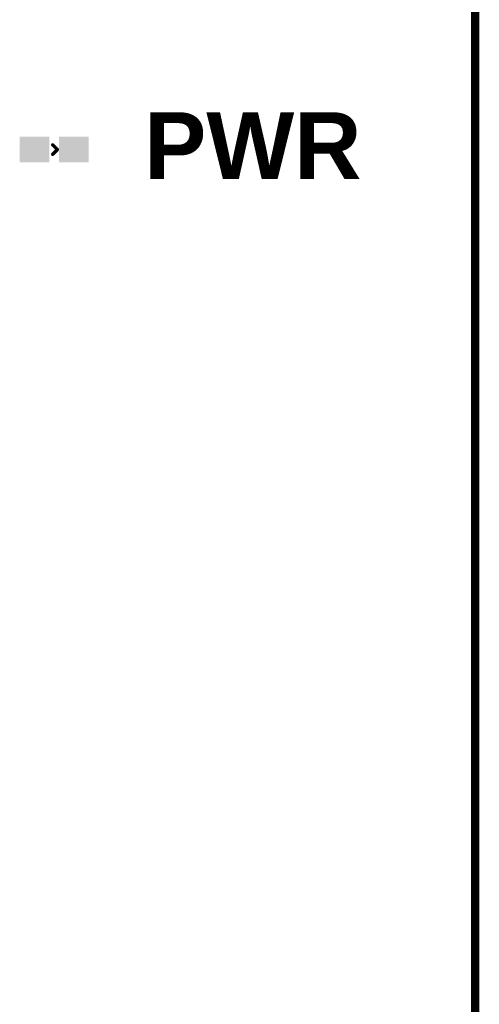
# Model space of a CAD drawing. Header units: inches. Extents: x -0.1 to 65.1, y -0.1 to 95.6.
# Tile 11 of 15: x 51.1 to 65.1, y 34.6 to 64.6. Entities that reach past the tile are written whole.
import ezdxf

# ---------------------------------------------------------------- set-up
doc = ezdxf.new("R2010")
doc.units = ezdxf.units.IN
for name, color, linetype in [('Keep-Out Layer', 6, 'Continuous'), ('Top Overlay', 2, 'Continuous'), ('Top Paste', 8, 'Continuous'), ('Top Solder', 216, 'Continuous')]:
    doc.layers.add(name, color=color, linetype=linetype)
doc.styles.add('Arial_Bold', font='txt', dxfattribs={"height": 0.2})

# ---------------------------------------------------------------- blocks, each defined once
blk = doc.blocks.new('LED_0402_R_9')
at = {"layer": 'Top Paste'}
for points in [[(-0.95, -0.29), (-0.95, 0.29), (-0.25, 0.29), (-0.25, -0.29)], [(0.25, -0.29), (0.25, 0.29), (0.95, 0.29), (0.95, -0.29)]]:
    blk.add_hatch(color=8, dxfattribs=at).paths.add_polyline_path(points)
at = {"layer": 'Top Solder'}
for points in [[(-1.052, -0.392), (-1.052, 0.392), (-0.148, 0.392), (-0.148, -0.392)], [(0.148, -0.392), (0.148, 0.392), (1.052, 0.392), (1.052, -0.392)]]:
    blk.add_hatch(color=216, dxfattribs=at).paths.add_polyline_path(points)
at = {"layer": 'Top Overlay'}
for points in [[(-0.046, 0.137, 0.102, 0.102, 0), (0.097, -0.006, 0.102, 0.102, 0)], [(-0.046, -0.149, 0.102, 0.102, 0), (0.097, -0.006, 0.102, 0.102, 0)]]:
    blk.add_lwpolyline(points, format="xyseb", dxfattribs=at)
for points in [[(-0.072, 0.137, 0.0508, 0.0508, 1), (-0.021, 0.137, 0.0508, 0.0508, 1)], [(0.072, -0.006, 0.0508, 0.0508, 1), (0.122, -0.006, 0.0508, 0.0508, 1)], [(0.072, -0.006, 0.0508, 0.0508, 1), (0.122, -0.006, 0.0508, 0.0508, 1)], [(-0.072, -0.149, 0.0508, 0.0508, 1), (-0.021, -0.149, 0.0508, 0.0508, 1)]]:
    blk.add_lwpolyline(points, format="xyseb", close=True, dxfattribs=at)

msp = doc.modelspace()

# ---------------------------------------------------------------- linework, layer by layer
at = {"layer": 'Keep-Out Layer'}
msp.add_lwpolyline([(65, 3, 0.254, 0.254, 0), (65, 87, 0.254, 0.254, 0)], format="xyseb", dxfattribs=at)

# ---------------------------------------------------------------- block references
msp.add_blockref('LED_0402_R_9', (52.172, 60.666))

# ---------------------------------------------------------------- texts
at = {"layer": 'Top Overlay', "style": 'Arial_Bold'}
msp.add_text('PWR', height=2.032, dxfattribs=at).set_placement((54.915, 59.766))

doc.saveas('drawing.dxf')
